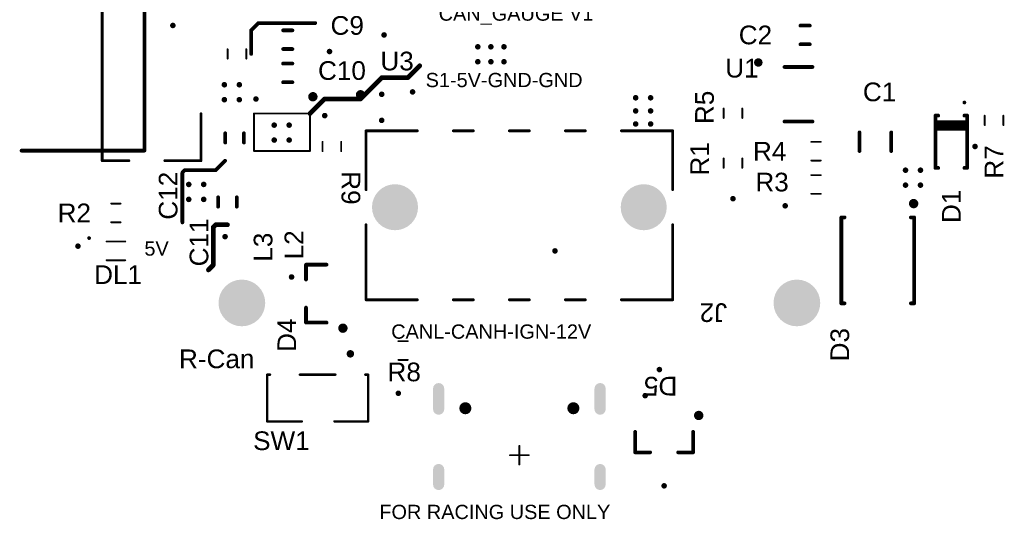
# Model space of a CAD drawing. Header units: inches. Extents: x -26.7 to 26.4, y -26.4 to 27.4.
# Tile 1 of 4: x -26.7 to 25.9, y -26.4 to 0.3. Entities that reach past the tile are written whole.
import ezdxf

# ---------------------------------------------------------------- set-up
doc = ezdxf.new("R2010")
doc.units = ezdxf.units.IN
for name, color, linetype in [('Mechanical 3', 76, 'Continuous'), ('Pad Holes', 156, 'Continuous'), ('Top Overlay', 2, 'Continuous'), ('Via Holes', 16, 'Continuous')]:
    doc.layers.add(name, color=color, linetype=linetype)
doc.styles.add('Arial', font='txt', dxfattribs={"height": 0.2})

# ---------------------------------------------------------------- blocks, each defined once
blk = doc.blocks.new('RESC1608X06M_2')
at = {"layer": 'Top Overlay'}
for points in [[(0.25, 0.5, 0.1, 0.1, 0), (-0.25, 0.5, 0.1, 0.1, 0)], [(0.25, -0.5, 0.1, 0.1, 0), (-0.25, -0.5, 0.1, 0.1, 0)]]:
    blk.add_lwpolyline(points, format="xyseb", dxfattribs=at)
for points in [[(-0.275, 0.5, 0.05, 0.05, 1), (-0.225, 0.5, 0.05, 0.05, 1)], [(0.225, 0.5, 0.05, 0.05, 1), (0.275, 0.5, 0.05, 0.05, 1)], [(-0.275, -0.5, 0.05, 0.05, 1), (-0.225, -0.5, 0.05, 0.05, 1)], [(0.225, -0.5, 0.05, 0.05, 1), (0.275, -0.5, 0.05, 0.05, 1)]]:
    blk.add_lwpolyline(points, format="xyseb", close=True, dxfattribs=at)
blk = doc.blocks.new('MOLEX_5051101892_4')
at = {"layer": 'Top Overlay'}
for points in [[(-4.318, 3.7084, 0.1524, 0.1524, 0), (-5.08, 4.7244, 0.1524, 0.1524, 0)], [(-3.683, 4.7244, 0.1524, 0.1524, 0), (-5.08, 4.7244, 0.1524, 0.1524, 0)], [(-4.318, 3.7084, 0.1524, 0.1524, 0), (-3.683, 4.7244, 0.1524, 0.1524, 0)], [(-4.7244, 2.6416, 0.1524, 0.1524, 0), (-7.239, 2.6416, 0.1524, 0.1524, 0)], [(-7.239, 0.7112, 0.1524, 0.1524, 0), (-7.239, 2.6416, 0.1524, 0.1524, 0)], [(7.239, 2.6416, 0.1524, 0.1524, 0), (4.7244, 2.6416, 0.1524, 0.1524, 0)], [(7.239, 0.7112, 0.1524, 0.1524, 0), (7.239, 2.6416, 0.1524, 0.1524, 0)], [(-7.239, -2.6416, 0.1524, 0.1524, 0), (-7.239, -1.2192, 0.1524, 0.1524, 0)], [(7.239, -2.6416, 0.1524, 0.1524, 0), (7.239, -1.2192, 0.1524, 0.1524, 0)], [(7.239, -2.6416, 0.1524, 0.1524, 0), (-7.239, -2.6416, 0.1524, 0.1524, 0)]]:
    blk.add_lwpolyline(points, format="xyseb", dxfattribs=at)
for points in [[(-5.1181, 4.7244, 0.0762, 0.0762, 1), (-5.0419, 4.7244, 0.0762, 0.0762, 1)], [(-5.1181, 4.7244, 0.0762, 0.0762, 1), (-5.0419, 4.7244, 0.0762, 0.0762, 1)], [(-3.7211, 4.7244, 0.0762, 0.0762, 1), (-3.6449, 4.7244, 0.0762, 0.0762, 1)], [(-3.7211, 4.7244, 0.0762, 0.0762, 1), (-3.6449, 4.7244, 0.0762, 0.0762, 1)], [(-4.3561, 3.7084, 0.0762, 0.0762, 1), (-4.2799, 3.7084, 0.0762, 0.0762, 1)], [(-4.3561, 3.7084, 0.0762, 0.0762, 1), (-4.2799, 3.7084, 0.0762, 0.0762, 1)], [(-7.2771, 2.6416, 0.0762, 0.0762, 1), (-7.2009, 2.6416, 0.0762, 0.0762, 1)], [(-7.2771, 2.6416, 0.0762, 0.0762, 1), (-7.2009, 2.6416, 0.0762, 0.0762, 1)], [(-4.7625, 2.6416, 0.0762, 0.0762, 1), (-4.6863, 2.6416, 0.0762, 0.0762, 1)], [(4.6863, 2.6416, 0.0762, 0.0762, 1), (4.7625, 2.6416, 0.0762, 0.0762, 1)], [(7.2009, 2.6416, 0.0762, 0.0762, 1), (7.2771, 2.6416, 0.0762, 0.0762, 1)], [(7.2009, 2.6416, 0.0762, 0.0762, 1), (7.2771, 2.6416, 0.0762, 0.0762, 1)], [(-7.2771, 0.7112, 0.0762, 0.0762, 1), (-7.2009, 0.7112, 0.0762, 0.0762, 1)], [(7.2009, 0.7112, 0.0762, 0.0762, 1), (7.2771, 0.7112, 0.0762, 0.0762, 1)], [(-7.2771, -1.2192, 0.0762, 0.0762, 1), (-7.2009, -1.2192, 0.0762, 0.0762, 1)], [(7.2009, -1.2192, 0.0762, 0.0762, 1), (7.2771, -1.2192, 0.0762, 0.0762, 1)], [(-7.2771, -2.6416, 0.0762, 0.0762, 1), (-7.2009, -2.6416, 0.0762, 0.0762, 1)], [(-7.2771, -2.6416, 0.0762, 0.0762, 1), (-7.2009, -2.6416, 0.0762, 0.0762, 1)], [(7.2009, -2.6416, 0.0762, 0.0762, 1), (7.2771, -2.6416, 0.0762, 0.0762, 1)], [(7.2009, -2.6416, 0.0762, 0.0762, 1), (7.2771, -2.6416, 0.0762, 0.0762, 1)]]:
    blk.add_lwpolyline(points, format="xyseb", close=True, dxfattribs=at)
blk = doc.blocks.new('MOLEX_430450817_5')
at = {"layer": 'Pad Holes'}
h = blk.add_hatch(color=7, dxfattribs=at)
edge = h.paths.add_edge_path()
edge.add_arc((-6.655, -0.432), 1.232, 0, 360)
h = blk.add_hatch(color=7, dxfattribs=at)
edge = h.paths.add_edge_path()
edge.add_arc((6.655, -0.432), 1.232, 0, 360)
at = {"layer": 'Top Overlay'}
for points in [[(-8.204, 4.521, 0.152, 0.152, 0), (-8.204, 0.508, 0.152, 0.152, 0)], [(-5.461, 4.521, 0.152, 0.152, 0), (-8.204, 4.521, 0.152, 0.152, 0)], [(-2.464, 4.521, 0.152, 0.152, 0), (-3.531, 4.521, 0.152, 0.152, 0)], [(0.533, 4.521, 0.152, 0.152, 0), (-0.533, 4.521, 0.152, 0.152, 0)], [(3.531, 4.521, 0.152, 0.152, 0), (2.464, 4.521, 0.152, 0.152, 0)], [(8.204, 4.521, 0.152, 0.152, 0), (5.461, 4.521, 0.152, 0.152, 0)], [(8.204, 4.521, 0.152, 0.152, 0), (8.204, 0.508, 0.152, 0.152, 0)], [(-8.204, -1.372, 0.152, 0.152, 0), (-8.204, -4.521, 0.152, 0.152, 0)], [(8.204, -1.372, 0.152, 0.152, 0), (8.204, -4.521, 0.152, 0.152, 0)], [(-5.461, -4.521, 0.152, 0.152, 0), (-8.204, -4.521, 0.152, 0.152, 0)], [(-2.464, -4.521, 0.152, 0.152, 0), (-3.531, -4.521, 0.152, 0.152, 0)], [(0.533, -4.521, 0.152, 0.152, 0), (-0.533, -4.521, 0.152, 0.152, 0)], [(3.531, -4.521, 0.152, 0.152, 0), (2.464, -4.521, 0.152, 0.152, 0)], [(8.204, -4.521, 0.152, 0.152, 0), (5.461, -4.521, 0.152, 0.152, 0)]]:
    blk.add_lwpolyline(points, format="xyseb", dxfattribs=at)
for points in [[(-8.242, 4.521, 0.0762, 0.0762, 1), (-8.166, 4.521, 0.0762, 0.0762, 1)], [(-8.242, 4.521, 0.0762, 0.0762, 1), (-8.166, 4.521, 0.0762, 0.0762, 1)], [(-5.499, 4.521, 0.0762, 0.0762, 1), (-5.423, 4.521, 0.0762, 0.0762, 1)], [(-3.569, 4.521, 0.0762, 0.0762, 1), (-3.493, 4.521, 0.0762, 0.0762, 1)], [(-2.502, 4.521, 0.0762, 0.0762, 1), (-2.426, 4.521, 0.0762, 0.0762, 1)], [(-0.571, 4.521, 0.0762, 0.0762, 1), (-0.495, 4.521, 0.0762, 0.0762, 1)], [(0.495, 4.521, 0.0762, 0.0762, 1), (0.571, 4.521, 0.0762, 0.0762, 1)], [(2.426, 4.521, 0.0762, 0.0762, 1), (2.502, 4.521, 0.0762, 0.0762, 1)], [(3.493, 4.521, 0.0762, 0.0762, 1), (3.569, 4.521, 0.0762, 0.0762, 1)], [(5.423, 4.521, 0.0762, 0.0762, 1), (5.499, 4.521, 0.0762, 0.0762, 1)], [(8.166, 4.521, 0.0762, 0.0762, 1), (8.242, 4.521, 0.0762, 0.0762, 1)], [(8.166, 4.521, 0.0762, 0.0762, 1), (8.242, 4.521, 0.0762, 0.0762, 1)], [(-8.242, 0.508, 0.0762, 0.0762, 1), (-8.166, 0.508, 0.0762, 0.0762, 1)], [(8.166, 0.508, 0.0762, 0.0762, 1), (8.242, 0.508, 0.0762, 0.0762, 1)], [(-8.242, -1.372, 0.0762, 0.0762, 1), (-8.166, -1.372, 0.0762, 0.0762, 1)], [(8.166, -1.372, 0.0762, 0.0762, 1), (8.242, -1.372, 0.0762, 0.0762, 1)], [(-8.242, -4.521, 0.0762, 0.0762, 1), (-8.166, -4.521, 0.0762, 0.0762, 1)], [(-8.242, -4.521, 0.0762, 0.0762, 1), (-8.166, -4.521, 0.0762, 0.0762, 1)], [(-5.499, -4.521, 0.0762, 0.0762, 1), (-5.423, -4.521, 0.0762, 0.0762, 1)], [(-3.569, -4.521, 0.0762, 0.0762, 1), (-3.493, -4.521, 0.0762, 0.0762, 1)], [(-2.502, -4.521, 0.0762, 0.0762, 1), (-2.426, -4.521, 0.0762, 0.0762, 1)], [(-0.571, -4.521, 0.0762, 0.0762, 1), (-0.495, -4.521, 0.0762, 0.0762, 1)], [(0.495, -4.521, 0.0762, 0.0762, 1), (0.571, -4.521, 0.0762, 0.0762, 1)], [(2.426, -4.521, 0.0762, 0.0762, 1), (2.502, -4.521, 0.0762, 0.0762, 1)], [(3.493, -4.521, 0.0762, 0.0762, 1), (3.569, -4.521, 0.0762, 0.0762, 1)], [(5.423, -4.521, 0.0762, 0.0762, 1), (5.499, -4.521, 0.0762, 0.0762, 1)], [(8.166, -4.521, 0.0762, 0.0762, 1), (8.242, -4.521, 0.0762, 0.0762, 1)], [(8.166, -4.521, 0.0762, 0.0762, 1), (8.242, -4.521, 0.0762, 0.0762, 1)], [(8.625, -6.45, 0.25, 0.25, 1), (8.375, -6.45, 0.25, 0.25, 1)], [(8.313, -6.45, 0.125, 0.125, 1), (8.437, -6.45, 0.125, 0.125, 1)], [(8.563, -6.45, 0.125, 0.125, 1), (8.688, -6.45, 0.125, 0.125, 1)]]:
    blk.add_lwpolyline(points, format="xyseb", close=True, dxfattribs=at)
blk = doc.blocks.new('SON65P300X300X100_9N_D_8')
at = {"layer": 'Top Overlay'}
for points in [[(-1.775, 1.65, 0.25, 0.25, 1), (-2.025, 1.65, 0.25, 0.25, 1)], [(-2.087, 1.65, 0.125, 0.125, 1), (-1.963, 1.65, 0.125, 0.125, 1)], [(-1.837, 1.65, 0.125, 0.125, 1), (-1.712, 1.65, 0.125, 0.125, 1)], [(-1.025, 1.5, 0.05, 0.05, 1), (-0.975, 1.5, 0.05, 0.05, 1)], [(-1.025, 1.5, 0.05, 0.05, 1), (-0.975, 1.5, 0.05, 0.05, 1)], [(0.975, 1.5, 0.05, 0.05, 1), (1.025, 1.5, 0.05, 0.05, 1)], [(0.975, 1.5, 0.05, 0.05, 1), (1.025, 1.5, 0.05, 0.05, 1)], [(-1.025, -1.5, 0.05, 0.05, 1), (-0.975, -1.5, 0.05, 0.05, 1)], [(-1.025, -1.5, 0.05, 0.05, 1), (-0.975, -1.5, 0.05, 0.05, 1)], [(0.975, -1.5, 0.05, 0.05, 1), (1.025, -1.5, 0.05, 0.05, 1)], [(0.975, -1.5, 0.05, 0.05, 1), (1.025, -1.5, 0.05, 0.05, 1)]]:
    blk.add_lwpolyline(points, format="xyseb", close=True, dxfattribs=at)
for points in [[(-1, -1.5, 0.1, 0.1, 0), (-1, 1.5, 0.1, 0.1, 0)], [(1, 1.5, 0.1, 0.1, 0), (-1, 1.5, 0.1, 0.1, 0)], [(1, -1.5, 0.1, 0.1, 0), (1, 1.5, 0.1, 0.1, 0)], [(1, -1.5, 0.1, 0.1, 0), (-1, -1.5, 0.1, 0.1, 0)]]:
    blk.add_lwpolyline(points, format="xyseb", dxfattribs=at)
blk = doc.blocks.new('SOT95P280X145_6N_10')
at = {"layer": 'Top Overlay'}
for points in [[(-2.1, 1.7, 0.254, 0.254, 1), (-2.3, 1.7, 0.254, 0.254, 1)], [(-2.364, 1.7, 0.127, 0.127, 1), (-2.237, 1.7, 0.127, 0.127, 1)], [(-2.164, 1.7, 0.127, 0.127, 1), (-2.037, 1.7, 0.127, 0.127, 1)], [(-0.85, 1.46, 0.1, 0.1, 1), (-0.75, 1.46, 0.1, 0.1, 1)], [(0.65, 1.46, 0.1, 0.1, 1), (0.75, 1.46, 0.1, 0.1, 1)], [(-0.85, -1.46, 0.1, 0.1, 1), (-0.75, -1.46, 0.1, 0.1, 1)], [(0.65, -1.46, 0.1, 0.1, 1), (0.75, -1.46, 0.1, 0.1, 1)]]:
    blk.add_lwpolyline(points, format="xyseb", close=True, dxfattribs=at)
for points in [[(-0.8, 1.46, 0.2, 0.2, 0), (0.7, 1.46, 0.2, 0.2, 0)], [(-0.8, -1.46, 0.2, 0.2, 0), (0.7, -1.46, 0.2, 0.2, 0)]]:
    blk.add_lwpolyline(points, format="xyseb", dxfattribs=at)
blk = doc.blocks.new('SW_CJS_1200TA_16')
at = {"layer": 'Top Overlay'}
for points in [[(-0.9, 1.25, 0.127, 0.127, 0), (-2.7, 1.25, 0.127, 0.127, 0)], [(-2.7, 1.25, 0.127, 0.127, 0), (-2.7, -1.25, 0.127, 0.127, 0)], [(2.7, 1.25, 0.127, 0.127, 0), (0.85, 1.25, 0.127, 0.127, 0)], [(2.7, 1.25, 0.127, 0.127, 0), (2.7, -1.25, 0.127, 0.127, 0)], [(-2.55, -1.25, 0.127, 0.127, 0), (-2.7, -1.25, 0.127, 0.127, 0)], [(0.95, -1.25, 0.127, 0.127, 0), (-0.95, -1.25, 0.127, 0.127, 0)], [(2.7, -1.25, 0.127, 0.127, 0), (2.55, -1.25, 0.127, 0.127, 0)]]:
    blk.add_lwpolyline(points, format="xyseb", dxfattribs=at)
for points in [[(-2.732, 1.25, 0.0635, 0.0635, 1), (-2.668, 1.25, 0.0635, 0.0635, 1)], [(-2.732, 1.25, 0.0635, 0.0635, 1), (-2.668, 1.25, 0.0635, 0.0635, 1)], [(-0.932, 1.25, 0.0635, 0.0635, 1), (-0.868, 1.25, 0.0635, 0.0635, 1)], [(0.818, 1.25, 0.0635, 0.0635, 1), (0.882, 1.25, 0.0635, 0.0635, 1)], [(2.668, 1.25, 0.0635, 0.0635, 1), (2.732, 1.25, 0.0635, 0.0635, 1)], [(2.668, 1.25, 0.0635, 0.0635, 1), (2.732, 1.25, 0.0635, 0.0635, 1)], [(-2.732, -1.25, 0.0635, 0.0635, 1), (-2.668, -1.25, 0.0635, 0.0635, 1)], [(-2.732, -1.25, 0.0635, 0.0635, 1), (-2.668, -1.25, 0.0635, 0.0635, 1)], [(-2.582, -1.25, 0.0635, 0.0635, 1), (-2.518, -1.25, 0.0635, 0.0635, 1)], [(-0.982, -1.25, 0.0635, 0.0635, 1), (-0.918, -1.25, 0.0635, 0.0635, 1)], [(0.918, -1.25, 0.0635, 0.0635, 1), (0.982, -1.25, 0.0635, 0.0635, 1)], [(2.518, -1.25, 0.0635, 0.0635, 1), (2.582, -1.25, 0.0635, 0.0635, 1)], [(2.668, -1.25, 0.0635, 0.0635, 1), (2.732, -1.25, 0.0635, 0.0635, 1)], [(2.668, -1.25, 0.0635, 0.0635, 1), (2.732, -1.25, 0.0635, 0.0635, 1)], [(-1.65, -2.365, 0.2, 0.2, 1), (-1.85, -2.365, 0.2, 0.2, 1)], [(-1.9, -2.365, 0.1, 0.1, 1), (-1.8, -2.365, 0.1, 0.1, 1)], [(-1.7, -2.365, 0.1, 0.1, 1), (-1.6, -2.365, 0.1, 0.1, 1)]]:
    blk.add_lwpolyline(points, format="xyseb", close=True, dxfattribs=at)
blk = doc.blocks.new('RESC1608X06M_28')
at = {"layer": 'Top Overlay'}
for points in [[(0.25, 0.5, 0.1, 0.1, 0), (-0.25, 0.5, 0.1, 0.1, 0)], [(0.25, -0.5, 0.1, 0.1, 0), (-0.25, -0.5, 0.1, 0.1, 0)]]:
    blk.add_lwpolyline(points, format="xyseb", dxfattribs=at)
for points in [[(-0.275, 0.5, 0.05, 0.05, 1), (-0.225, 0.5, 0.05, 0.05, 1)], [(0.225, 0.5, 0.05, 0.05, 1), (0.275, 0.5, 0.05, 0.05, 1)], [(-0.275, -0.5, 0.05, 0.05, 1), (-0.225, -0.5, 0.05, 0.05, 1)], [(0.225, -0.5, 0.05, 0.05, 1), (0.275, -0.5, 0.05, 0.05, 1)]]:
    blk.add_lwpolyline(points, format="xyseb", close=True, dxfattribs=at)
blk = doc.blocks.new('RESC1608X06M_29')
at = {"layer": 'Top Overlay'}
for points in [[(0.25, 0.5, 0.1, 0.1, 0), (-0.25, 0.5, 0.1, 0.1, 0)], [(0.25, -0.5, 0.1, 0.1, 0), (-0.25, -0.5, 0.1, 0.1, 0)]]:
    blk.add_lwpolyline(points, format="xyseb", dxfattribs=at)
for points in [[(-0.275, 0.5, 0.05, 0.05, 1), (-0.225, 0.5, 0.05, 0.05, 1)], [(0.225, 0.5, 0.05, 0.05, 1), (0.275, 0.5, 0.05, 0.05, 1)], [(-0.275, -0.5, 0.05, 0.05, 1), (-0.225, -0.5, 0.05, 0.05, 1)], [(0.225, -0.5, 0.05, 0.05, 1), (0.275, -0.5, 0.05, 0.05, 1)]]:
    blk.add_lwpolyline(points, format="xyseb", close=True, dxfattribs=at)
blk = doc.blocks.new('RESC1608X06M_30')
at = {"layer": 'Top Overlay'}
for points in [[(0.25, 0.5, 0.1, 0.1, 0), (-0.25, 0.5, 0.1, 0.1, 0)], [(0.25, -0.5, 0.1, 0.1, 0), (-0.25, -0.5, 0.1, 0.1, 0)]]:
    blk.add_lwpolyline(points, format="xyseb", dxfattribs=at)
for points in [[(-0.275, 0.5, 0.05, 0.05, 1), (-0.225, 0.5, 0.05, 0.05, 1)], [(0.225, 0.5, 0.05, 0.05, 1), (0.275, 0.5, 0.05, 0.05, 1)], [(-0.275, -0.5, 0.05, 0.05, 1), (-0.225, -0.5, 0.05, 0.05, 1)], [(0.225, -0.5, 0.05, 0.05, 1), (0.275, -0.5, 0.05, 0.05, 1)]]:
    blk.add_lwpolyline(points, format="xyseb", close=True, dxfattribs=at)
blk = doc.blocks.new('RESC1608X06M_32')
at = {"layer": 'Top Overlay'}
for points in [[(0.25, 0.5, 0.1, 0.1, 0), (-0.25, 0.5, 0.1, 0.1, 0)], [(0.25, -0.5, 0.1, 0.1, 0), (-0.25, -0.5, 0.1, 0.1, 0)]]:
    blk.add_lwpolyline(points, format="xyseb", dxfattribs=at)
for points in [[(-0.275, 0.5, 0.05, 0.05, 1), (-0.225, 0.5, 0.05, 0.05, 1)], [(0.225, 0.5, 0.05, 0.05, 1), (0.275, 0.5, 0.05, 0.05, 1)], [(-0.275, -0.5, 0.05, 0.05, 1), (-0.225, -0.5, 0.05, 0.05, 1)], [(0.225, -0.5, 0.05, 0.05, 1), (0.275, -0.5, 0.05, 0.05, 1)]]:
    blk.add_lwpolyline(points, format="xyseb", close=True, dxfattribs=at)
blk = doc.blocks.new('RESC1608X06M_33')
at = {"layer": 'Top Overlay'}
for points in [[(-0.25, 0.5, 0.1, 0.1, 0), (0.25, 0.5, 0.1, 0.1, 0)], [(-0.25, -0.5, 0.1, 0.1, 0), (0.25, -0.5, 0.1, 0.1, 0)]]:
    blk.add_lwpolyline(points, format="xyseb", dxfattribs=at)
for points in [[(-0.275, 0.5, 0.05, 0.05, 1), (-0.225, 0.5, 0.05, 0.05, 1)], [(0.225, 0.5, 0.05, 0.05, 1), (0.275, 0.5, 0.05, 0.05, 1)], [(-0.275, -0.5, 0.05, 0.05, 1), (-0.225, -0.5, 0.05, 0.05, 1)], [(0.225, -0.5, 0.05, 0.05, 1), (0.275, -0.5, 0.05, 0.05, 1)]]:
    blk.add_lwpolyline(points, format="xyseb", close=True, dxfattribs=at)
blk = doc.blocks.new('RESC1608X06M_34')
at = {"layer": 'Top Overlay'}
for points in [[(-0.25, 0.5, 0.1, 0.1, 0), (0.25, 0.5, 0.1, 0.1, 0)], [(-0.25, -0.5, 0.1, 0.1, 0), (0.25, -0.5, 0.1, 0.1, 0)]]:
    blk.add_lwpolyline(points, format="xyseb", dxfattribs=at)
for points in [[(-0.275, 0.5, 0.05, 0.05, 1), (-0.225, 0.5, 0.05, 0.05, 1)], [(0.225, 0.5, 0.05, 0.05, 1), (0.275, 0.5, 0.05, 0.05, 1)], [(-0.275, -0.5, 0.05, 0.05, 1), (-0.225, -0.5, 0.05, 0.05, 1)], [(0.225, -0.5, 0.05, 0.05, 1), (0.275, -0.5, 0.05, 0.05, 1)]]:
    blk.add_lwpolyline(points, format="xyseb", close=True, dxfattribs=at)
blk = doc.blocks.new('RESC1608X06M_35')
at = {"layer": 'Top Overlay'}
for points in [[(0.25, 0.5, 0.1, 0.1, 0), (-0.25, 0.5, 0.1, 0.1, 0)], [(0.25, -0.5, 0.1, 0.1, 0), (-0.25, -0.5, 0.1, 0.1, 0)]]:
    blk.add_lwpolyline(points, format="xyseb", dxfattribs=at)
for points in [[(-0.275, 0.5, 0.05, 0.05, 1), (-0.225, 0.5, 0.05, 0.05, 1)], [(0.225, 0.5, 0.05, 0.05, 1), (0.275, 0.5, 0.05, 0.05, 1)], [(-0.275, -0.5, 0.05, 0.05, 1), (-0.225, -0.5, 0.05, 0.05, 1)], [(0.225, -0.5, 0.05, 0.05, 1), (0.275, -0.5, 0.05, 0.05, 1)]]:
    blk.add_lwpolyline(points, format="xyseb", close=True, dxfattribs=at)
blk = doc.blocks.new('RESC1608X06M_36')
at = {"layer": 'Top Overlay'}
for points in [[(0.25, 0.5, 0.1, 0.1, 0), (-0.25, 0.5, 0.1, 0.1, 0)], [(0.25, -0.5, 0.1, 0.1, 0), (-0.25, -0.5, 0.1, 0.1, 0)]]:
    blk.add_lwpolyline(points, format="xyseb", dxfattribs=at)
for points in [[(-0.275, 0.5, 0.05, 0.05, 1), (-0.225, 0.5, 0.05, 0.05, 1)], [(0.225, 0.5, 0.05, 0.05, 1), (0.275, 0.5, 0.05, 0.05, 1)], [(-0.275, -0.5, 0.05, 0.05, 1), (-0.225, -0.5, 0.05, 0.05, 1)], [(0.225, -0.5, 0.05, 0.05, 1), (0.275, -0.5, 0.05, 0.05, 1)]]:
    blk.add_lwpolyline(points, format="xyseb", close=True, dxfattribs=at)
blk = doc.blocks.new('GCT_USB4105_GF_A_B_42')
at = {"layer": 'Pad Holes'}
h = blk.add_hatch(color=7, dxfattribs=at)
edge = h.paths.add_edge_path()
edge.add_arc((-4.32, 0.765), 0.3, 180, 360)
edge.add_line((-4.02, 0.765), (-4.02, 1.565))
edge.add_arc((-4.32, 1.565), 0.3, 0, 180)
edge.add_line((-4.62, 1.565), (-4.62, 0.765))
h = blk.add_hatch(color=7, dxfattribs=at)
edge = h.paths.add_edge_path()
edge.add_arc((4.32, 0.765), 0.3, 180, 360)
edge.add_line((4.62, 0.765), (4.62, 1.565))
edge.add_arc((4.32, 1.565), 0.3, 0, 180)
edge.add_line((4.02, 1.565), (4.02, 0.765))
h = blk.add_hatch(color=7, dxfattribs=at)
edge = h.paths.add_edge_path()
edge.add_arc((-4.32, -3.565), 0.3, 180, 360)
edge.add_line((-4.02, -3.565), (-4.02, -2.465))
edge.add_arc((-4.32, -2.465), 0.3, 0, 180)
edge.add_line((-4.62, -2.465), (-4.62, -3.565))
h = blk.add_hatch(color=7, dxfattribs=at)
edge = h.paths.add_edge_path()
edge.add_arc((-2.89, -2.515), 0.325, 0, 360)
h = blk.add_hatch(color=7, dxfattribs=at)
edge = h.paths.add_edge_path()
edge.add_arc((2.89, -2.515), 0.325, 0, 360)
h = blk.add_hatch(color=7, dxfattribs=at)
edge = h.paths.add_edge_path()
edge.add_arc((4.32, -3.565), 0.3, 180, 360)
edge.add_line((4.62, -3.565), (4.62, -2.465))
edge.add_arc((4.32, -2.465), 0.3, 0, 180)
edge.add_line((4.02, -2.465), (4.02, -3.565))
at = {"layer": 'Mechanical 3'}
for points in [[(0, 0.5, 0.1, 0.1, 0), (0, -0.5, 0.1, 0.1, 0)], [(0.5, 0, 0.1, 0.1, 0), (-0.5, 0, 0.1, 0.1, 0)]]:
    blk.add_lwpolyline(points, format="xyseb", dxfattribs=at)
for points in [[(-0.025, 0.5, 0.05, 0.05, 1), (0.025, 0.5, 0.05, 0.05, 1)], [(-0.525, 0, 0.05, 0.05, 1), (-0.475, 0, 0.05, 0.05, 1)], [(0.475, 0, 0.05, 0.05, 1), (0.525, 0, 0.05, 0.05, 1)], [(-0.025, -0.5, 0.05, 0.05, 1), (0.025, -0.5, 0.05, 0.05, 1)]]:
    blk.add_lwpolyline(points, format="xyseb", close=True, dxfattribs=at)
blk = doc.blocks.new('LED0603_45')
at = {"layer": 'Top Overlay'}
for points in [[(-1.387, 0.687, 0.1, 0.1, 1), (-1.487, 0.687, 0.1, 0.1, 1)], [(-1.512, 0.687, 0.05, 0.05, 1), (-1.462, 0.687, 0.05, 0.05, 1)], [(-1.412, 0.687, 0.05, 0.05, 1), (-1.362, 0.687, 0.05, 0.05, 1)], [(-0.525, 0.5, 0.05, 0.05, 1), (-0.475, 0.5, 0.05, 0.05, 1)], [(0.475, 0.5, 0.05, 0.05, 1), (0.525, 0.5, 0.05, 0.05, 1)], [(-0.525, -0.5, 0.05, 0.05, 1), (-0.475, -0.5, 0.05, 0.05, 1)], [(0.475, -0.5, 0.05, 0.05, 1), (0.525, -0.5, 0.05, 0.05, 1)]]:
    blk.add_lwpolyline(points, format="xyseb", close=True, dxfattribs=at)
for points in [[(-0.5, 0.5, 0.1, 0.1, 0), (0.5, 0.5, 0.1, 0.1, 0)], [(-0.5, -0.5, 0.1, 0.1, 0), (0.5, -0.5, 0.1, 0.1, 0)]]:
    blk.add_lwpolyline(points, format="xyseb", dxfattribs=at)
blk = doc.blocks.new('SOT95P240X120_3N_47')
at = {"layer": 'Top Overlay'}
for points in [[(-1.1, 1.85, 0.25, 0.25, 1), (-1.35, 1.85, 0.25, 0.25, 1)], [(-1.412, 1.85, 0.125, 0.125, 1), (-1.288, 1.85, 0.125, 0.125, 1)], [(-1.162, 1.85, 0.125, 0.125, 1), (-1.037, 1.85, 0.125, 0.125, 1)], [(-0.4, 1.55, 0.1, 0.1, 1), (-0.3, 1.55, 0.1, 0.1, 1)], [(0.7, 1.55, 0.1, 0.1, 1), (0.8, 1.55, 0.1, 0.1, 1)], [(0.7, 1.55, 0.1, 0.1, 1), (0.8, 1.55, 0.1, 0.1, 1)], [(0.7, 0.75, 0.1, 0.1, 1), (0.8, 0.75, 0.1, 0.1, 1)], [(0.7, -0.75, 0.1, 0.1, 1), (0.8, -0.75, 0.1, 0.1, 1)], [(-0.4, -1.55, 0.1, 0.1, 1), (-0.3, -1.55, 0.1, 0.1, 1)], [(0.7, -1.55, 0.1, 0.1, 1), (0.8, -1.55, 0.1, 0.1, 1)], [(0.7, -1.55, 0.1, 0.1, 1), (0.8, -1.55, 0.1, 0.1, 1)]]:
    blk.add_lwpolyline(points, format="xyseb", close=True, dxfattribs=at)
for points in [[(0.75, 1.55, 0.2, 0.2, 0), (-0.35, 1.55, 0.2, 0.2, 0)], [(0.75, 0.75, 0.2, 0.2, 0), (0.75, 1.55, 0.2, 0.2, 0)], [(0.75, -1.55, 0.2, 0.2, 0), (0.75, -0.75, 0.2, 0.2, 0)], [(0.75, -1.55, 0.2, 0.2, 0), (-0.35, -1.55, 0.2, 0.2, 0)]]:
    blk.add_lwpolyline(points, format="xyseb", dxfattribs=at)
blk = doc.blocks.new('SOT95P240X120_3N_48')
at = {"layer": 'Top Overlay'}
for points in [[(-1.1, 1.85, 0.25, 0.25, 1), (-1.35, 1.85, 0.25, 0.25, 1)], [(-1.412, 1.85, 0.125, 0.125, 1), (-1.288, 1.85, 0.125, 0.125, 1)], [(-1.162, 1.85, 0.125, 0.125, 1), (-1.037, 1.85, 0.125, 0.125, 1)], [(-0.4, 1.55, 0.1, 0.1, 1), (-0.3, 1.55, 0.1, 0.1, 1)], [(0.7, 1.55, 0.1, 0.1, 1), (0.8, 1.55, 0.1, 0.1, 1)], [(0.7, 1.55, 0.1, 0.1, 1), (0.8, 1.55, 0.1, 0.1, 1)], [(0.7, 0.75, 0.1, 0.1, 1), (0.8, 0.75, 0.1, 0.1, 1)], [(0.7, -0.75, 0.1, 0.1, 1), (0.8, -0.75, 0.1, 0.1, 1)], [(-0.4, -1.55, 0.1, 0.1, 1), (-0.3, -1.55, 0.1, 0.1, 1)], [(0.7, -1.55, 0.1, 0.1, 1), (0.8, -1.55, 0.1, 0.1, 1)], [(0.7, -1.55, 0.1, 0.1, 1), (0.8, -1.55, 0.1, 0.1, 1)]]:
    blk.add_lwpolyline(points, format="xyseb", close=True, dxfattribs=at)
for points in [[(0.75, 1.55, 0.2, 0.2, 0), (-0.35, 1.55, 0.2, 0.2, 0)], [(0.75, 1.55, 0.2, 0.2, 0), (0.75, 0.75, 0.2, 0.2, 0)], [(0.75, -0.75, 0.2, 0.2, 0), (0.75, -1.55, 0.2, 0.2, 0)], [(0.75, -1.55, 0.2, 0.2, 0), (-0.35, -1.55, 0.2, 0.2, 0)]]:
    blk.add_lwpolyline(points, format="xyseb", dxfattribs=at)
blk = doc.blocks.new('ONSC_SMB_2_49')
at = {"layer": 'Top Overlay'}
for points in [[(-2.915, 1.921, 0.25, 0.25, 1), (-3.165, 1.921, 0.25, 0.25, 1)], [(-3.227, 1.921, 0.125, 0.125, 1), (-3.102, 1.921, 0.125, 0.125, 1)], [(-2.977, 1.921, 0.125, 0.125, 1), (-2.852, 1.921, 0.125, 0.125, 1)], [(-2.35, 1.95, 0.1, 0.1, 1), (-2.25, 1.95, 0.1, 0.1, 1)], [(-2.35, 1.95, 0.1, 0.1, 1), (-2.25, 1.95, 0.1, 0.1, 1)], [(-2.35, 1.772, 0.1, 0.1, 1), (-2.25, 1.772, 0.1, 0.1, 1)], [(2.25, 1.95, 0.1, 0.1, 1), (2.35, 1.95, 0.1, 0.1, 1)], [(2.25, 1.95, 0.1, 0.1, 1), (2.35, 1.95, 0.1, 0.1, 1)], [(2.25, 1.772, 0.1, 0.1, 1), (2.35, 1.772, 0.1, 0.1, 1)], [(-2.35, -1.772, 0.1, 0.1, 1), (-2.25, -1.772, 0.1, 0.1, 1)], [(-2.35, -1.95, 0.1, 0.1, 1), (-2.25, -1.95, 0.1, 0.1, 1)], [(-2.35, -1.95, 0.1, 0.1, 1), (-2.25, -1.95, 0.1, 0.1, 1)], [(2.25, -1.772, 0.1, 0.1, 1), (2.35, -1.772, 0.1, 0.1, 1)], [(2.25, -1.95, 0.1, 0.1, 1), (2.35, -1.95, 0.1, 0.1, 1)], [(2.25, -1.95, 0.1, 0.1, 1), (2.35, -1.95, 0.1, 0.1, 1)]]:
    blk.add_lwpolyline(points, format="xyseb", close=True, dxfattribs=at)
for points in [[(-2.3, 1.772, 0.2, 0.2, 0), (-2.3, 1.95, 0.2, 0.2, 0)], [(2.3, 1.95, 0.2, 0.2, 0), (-2.3, 1.95, 0.2, 0.2, 0)], [(2.3, 1.772, 0.2, 0.2, 0), (2.3, 1.95, 0.2, 0.2, 0)], [(-2.3, -1.95, 0.2, 0.2, 0), (-2.3, -1.772, 0.2, 0.2, 0)], [(2.3, -1.95, 0.2, 0.2, 0), (-2.3, -1.95, 0.2, 0.2, 0)], [(2.3, -1.95, 0.2, 0.2, 0), (2.3, -1.772, 0.2, 0.2, 0)]]:
    blk.add_lwpolyline(points, format="xyseb", dxfattribs=at)
blk = doc.blocks.new('SODFL360X130_2M__AC_51')
at = {"layer": 'Top Overlay'}
for points in [[(-2.05, 0.7, 0.1, 0.1, 1), (-2.15, 0.7, 0.1, 0.1, 1)], [(-2.175, 0.7, 0.05, 0.05, 1), (-2.125, 0.7, 0.05, 0.05, 1)], [(-2.075, 0.7, 0.05, 0.05, 1), (-2.025, 0.7, 0.05, 0.05, 1)], [(-1.45, 0.85, 0.1, 0.1, 1), (-1.35, 0.85, 0.1, 0.1, 1)], [(-1.45, 0.85, 0.1, 0.1, 1), (-1.35, 0.85, 0.1, 0.1, 1)], [(-1.45, 0.7, 0.1, 0.1, 1), (-1.35, 0.7, 0.1, 0.1, 1)], [(-1.075, 0.75, 0.15, 0.15, 1), (-0.925, 0.75, 0.15, 0.15, 1)], [(-0.825, 0.75, 0.15, 0.15, 1), (-0.675, 0.75, 0.15, 0.15, 1)], [(1.35, 0.85, 0.1, 0.1, 1), (1.45, 0.85, 0.1, 0.1, 1)], [(1.35, 0.85, 0.1, 0.1, 1), (1.45, 0.85, 0.1, 0.1, 1)], [(1.35, 0.7, 0.1, 0.1, 1), (1.45, 0.7, 0.1, 0.1, 1)], [(-1.45, -0.7, 0.1, 0.1, 1), (-1.35, -0.7, 0.1, 0.1, 1)], [(-1.45, -0.85, 0.1, 0.1, 1), (-1.35, -0.85, 0.1, 0.1, 1)], [(-1.45, -0.85, 0.1, 0.1, 1), (-1.35, -0.85, 0.1, 0.1, 1)], [(-1.075, -0.75, 0.15, 0.15, 1), (-0.925, -0.75, 0.15, 0.15, 1)], [(-0.825, -0.75, 0.15, 0.15, 1), (-0.675, -0.75, 0.15, 0.15, 1)], [(1.35, -0.7, 0.1, 0.1, 1), (1.45, -0.7, 0.1, 0.1, 1)], [(1.35, -0.85, 0.1, 0.1, 1), (1.45, -0.85, 0.1, 0.1, 1)], [(1.35, -0.85, 0.1, 0.1, 1), (1.45, -0.85, 0.1, 0.1, 1)]]:
    blk.add_lwpolyline(points, format="xyseb", close=True, dxfattribs=at)
for points in [[(-1.4, 0.7, 0.2, 0.2, 0), (-1.4, 0.85, 0.2, 0.2, 0)], [(1.4, 0.85, 0.2, 0.2, 0), (-1.4, 0.85, 0.2, 0.2, 0)], [(-1, -0.75, 0.3, 0.3, 0), (-1, 0.75, 0.3, 0.3, 0)], [(-0.75, -0.75, 0.3, 0.3, 0), (-0.75, 0.75, 0.3, 0.3, 0)], [(1.4, 0.7, 0.2, 0.2, 0), (1.4, 0.85, 0.2, 0.2, 0)], [(-1.4, -0.85, 0.2, 0.2, 0), (-1.4, -0.7, 0.2, 0.2, 0)], [(1.4, -0.85, 0.2, 0.2, 0), (-1.4, -0.85, 0.2, 0.2, 0)], [(1.4, -0.85, 0.2, 0.2, 0), (1.4, -0.7, 0.2, 0.2, 0)]]:
    blk.add_lwpolyline(points, format="xyseb", dxfattribs=at)
blk = doc.blocks.new('CAPC1608X09M_58')
at = {"layer": 'Top Overlay'}
for points in [[(0.3, 0.5, 0.2, 0.2, 0), (-0.2, 0.5, 0.2, 0.2, 0)], [(0.3, -0.5, 0.2, 0.2, 0), (-0.2, -0.5, 0.2, 0.2, 0)]]:
    blk.add_lwpolyline(points, format="xyseb", dxfattribs=at)
for points in [[(-0.25, 0.5, 0.1, 0.1, 1), (-0.15, 0.5, 0.1, 0.1, 1)], [(0.25, 0.5, 0.1, 0.1, 1), (0.35, 0.5, 0.1, 0.1, 1)], [(-0.25, -0.5, 0.1, 0.1, 1), (-0.15, -0.5, 0.1, 0.1, 1)], [(0.25, -0.5, 0.1, 0.1, 1), (0.35, -0.5, 0.1, 0.1, 1)]]:
    blk.add_lwpolyline(points, format="xyseb", close=True, dxfattribs=at)
blk = doc.blocks.new('CAPC1608X09M_59')
at = {"layer": 'Top Overlay'}
for points in [[(0.3, 0.5, 0.2, 0.2, 0), (-0.2, 0.5, 0.2, 0.2, 0)], [(0.3, -0.5, 0.2, 0.2, 0), (-0.2, -0.5, 0.2, 0.2, 0)]]:
    blk.add_lwpolyline(points, format="xyseb", dxfattribs=at)
for points in [[(-0.25, 0.5, 0.1, 0.1, 1), (-0.15, 0.5, 0.1, 0.1, 1)], [(0.25, 0.5, 0.1, 0.1, 1), (0.35, 0.5, 0.1, 0.1, 1)], [(-0.25, -0.5, 0.1, 0.1, 1), (-0.15, -0.5, 0.1, 0.1, 1)], [(0.25, -0.5, 0.1, 0.1, 1), (0.35, -0.5, 0.1, 0.1, 1)]]:
    blk.add_lwpolyline(points, format="xyseb", close=True, dxfattribs=at)
blk = doc.blocks.new('CAPC1608X09M_60')
at = {"layer": 'Top Overlay'}
for points in [[(-0.2, 0.5, 0.2, 0.2, 0), (0.3, 0.5, 0.2, 0.2, 0)], [(-0.2, -0.5, 0.2, 0.2, 0), (0.3, -0.5, 0.2, 0.2, 0)]]:
    blk.add_lwpolyline(points, format="xyseb", dxfattribs=at)
for points in [[(-0.25, 0.5, 0.1, 0.1, 1), (-0.15, 0.5, 0.1, 0.1, 1)], [(0.25, 0.5, 0.1, 0.1, 1), (0.35, 0.5, 0.1, 0.1, 1)], [(-0.25, -0.5, 0.1, 0.1, 1), (-0.15, -0.5, 0.1, 0.1, 1)], [(0.25, -0.5, 0.1, 0.1, 1), (0.35, -0.5, 0.1, 0.1, 1)]]:
    blk.add_lwpolyline(points, format="xyseb", close=True, dxfattribs=at)
blk = doc.blocks.new('CAPC1608X09M_61')
at = {"layer": 'Top Overlay'}
for points in [[(-0.2, 0.5, 0.2, 0.2, 0), (0.3, 0.5, 0.2, 0.2, 0)], [(-0.2, -0.5, 0.2, 0.2, 0), (0.3, -0.5, 0.2, 0.2, 0)]]:
    blk.add_lwpolyline(points, format="xyseb", dxfattribs=at)
for points in [[(-0.25, 0.5, 0.1, 0.1, 1), (-0.15, 0.5, 0.1, 0.1, 1)], [(0.25, 0.5, 0.1, 0.1, 1), (0.35, 0.5, 0.1, 0.1, 1)], [(-0.25, -0.5, 0.1, 0.1, 1), (-0.15, -0.5, 0.1, 0.1, 1)], [(0.25, -0.5, 0.1, 0.1, 1), (0.35, -0.5, 0.1, 0.1, 1)]]:
    blk.add_lwpolyline(points, format="xyseb", close=True, dxfattribs=at)
blk = doc.blocks.new('CAPC1608X09M_68')
at = {"layer": 'Top Overlay'}
for points in [[(-0.2, 0.5, 0.2, 0.2, 0), (0.3, 0.5, 0.2, 0.2, 0)], [(-0.2, -0.5, 0.2, 0.2, 0), (0.3, -0.5, 0.2, 0.2, 0)]]:
    blk.add_lwpolyline(points, format="xyseb", dxfattribs=at)
for points in [[(-0.25, 0.5, 0.1, 0.1, 1), (-0.15, 0.5, 0.1, 0.1, 1)], [(0.25, 0.5, 0.1, 0.1, 1), (0.35, 0.5, 0.1, 0.1, 1)], [(-0.25, -0.5, 0.1, 0.1, 1), (-0.15, -0.5, 0.1, 0.1, 1)], [(0.25, -0.5, 0.1, 0.1, 1), (0.35, -0.5, 0.1, 0.1, 1)]]:
    blk.add_lwpolyline(points, format="xyseb", close=True, dxfattribs=at)
blk = doc.blocks.new('CAPC3216X16M_69')
at = {"layer": 'Top Overlay'}
for points in [[(0.5, 0.85, 0.2, 0.2, 0), (-0.5, 0.85, 0.2, 0.2, 0)], [(0.5, -0.85, 0.2, 0.2, 0), (-0.5, -0.85, 0.2, 0.2, 0)]]:
    blk.add_lwpolyline(points, format="xyseb", dxfattribs=at)
for points in [[(-0.55, 0.85, 0.1, 0.1, 1), (-0.45, 0.85, 0.1, 0.1, 1)], [(0.45, 0.85, 0.1, 0.1, 1), (0.55, 0.85, 0.1, 0.1, 1)], [(-0.55, -0.85, 0.1, 0.1, 1), (-0.45, -0.85, 0.1, 0.1, 1)], [(0.45, -0.85, 0.1, 0.1, 1), (0.55, -0.85, 0.1, 0.1, 1)]]:
    blk.add_lwpolyline(points, format="xyseb", close=True, dxfattribs=at)

msp = doc.modelspace()

# ---------------------------------------------------------------- hatches: boundary and pattern name
at = {"layer": 'Pad Holes'}
h = msp.add_hatch(color=7, dxfattribs=at)
edge = h.paths.add_edge_path()
edge.add_arc((-14.85, -14.85), 1.25, 0, 360)
h = msp.add_hatch(color=7, dxfattribs=at)
edge = h.paths.add_edge_path()
edge.add_arc((14.85, -14.85), 1.25, 0, 360)
at = {"layer": 'Via Holes'}
h = msp.add_hatch(color=7, dxfattribs=at)
edge = h.paths.add_edge_path()
edge.add_arc((-18.542, 0), 0.15, 0, 360)
h = msp.add_hatch(color=7, dxfattribs=at)
edge = h.paths.add_edge_path()
edge.add_arc((-7.239, -0.508), 0.15, 0, 360)
h = msp.add_hatch(color=7, dxfattribs=at)
edge = h.paths.add_edge_path()
edge.add_arc((-2.224, -1.143), 0.15, 0, 360)
h = msp.add_hatch(color=7, dxfattribs=at)
edge = h.paths.add_edge_path()
edge.add_arc((-1.524, -1.143), 0.15, 0, 360)
h = msp.add_hatch(color=7, dxfattribs=at)
edge = h.paths.add_edge_path()
edge.add_arc((-0.824, -1.143), 0.15, 0, 360)
h = msp.add_hatch(color=7, dxfattribs=at)
edge = h.paths.add_edge_path()
edge.add_arc((-10.16, -1.397), 0.15, 0, 360)
h = msp.add_hatch(color=7, dxfattribs=at)
edge = h.paths.add_edge_path()
edge.add_arc((-2.224, -1.943), 0.15, 0, 360)
h = msp.add_hatch(color=7, dxfattribs=at)
edge = h.paths.add_edge_path()
edge.add_arc((-1.524, -1.943), 0.15, 0, 360)
h = msp.add_hatch(color=7, dxfattribs=at)
edge = h.paths.add_edge_path()
edge.add_arc((-0.824, -1.943), 0.15, 0, 360)
h = msp.add_hatch(color=7, dxfattribs=at)
edge = h.paths.add_edge_path()
edge.add_arc((-15.786, -3.175), 0.15, 0, 360)
h = msp.add_hatch(color=7, dxfattribs=at)
edge = h.paths.add_edge_path()
edge.add_arc((-14.986, -3.175), 0.15, 0, 360)
h = msp.add_hatch(color=7, dxfattribs=at)
edge = h.paths.add_edge_path()
edge.add_arc((-7.366, -3.683), 0.15, 0, 360)
h = msp.add_hatch(color=7, dxfattribs=at)
edge = h.paths.add_edge_path()
edge.add_arc((-5.715, -3.556), 0.15, 0, 360)
h = msp.add_hatch(color=7, dxfattribs=at)
edge = h.paths.add_edge_path()
edge.add_arc((-15.786, -3.975), 0.15, 0, 360)
h = msp.add_hatch(color=7, dxfattribs=at)
edge = h.paths.add_edge_path()
edge.add_arc((-14.986, -3.975), 0.15, 0, 360)
h = msp.add_hatch(color=7, dxfattribs=at)
edge = h.paths.add_edge_path()
edge.add_arc((-14.097, -3.937), 0.15, 0, 360)
h = msp.add_hatch(color=7, dxfattribs=at)
edge = h.paths.add_edge_path()
edge.add_arc((6.223, -3.872), 0.15, 0, 360)
h = msp.add_hatch(color=7, dxfattribs=at)
edge = h.paths.add_edge_path()
edge.add_arc((7.023, -3.872), 0.15, 0, 360)
h = msp.add_hatch(color=7, dxfattribs=at)
edge = h.paths.add_edge_path()
edge.add_arc((-10.414, -4.826), 0.15, 0, 360)
h = msp.add_hatch(color=7, dxfattribs=at)
edge = h.paths.add_edge_path()
edge.add_arc((6.223, -4.572), 0.15, 0, 360)
h = msp.add_hatch(color=7, dxfattribs=at)
edge = h.paths.add_edge_path()
edge.add_arc((7.023, -4.572), 0.15, 0, 360)
h = msp.add_hatch(color=7, dxfattribs=at)
edge = h.paths.add_edge_path()
edge.add_arc((-13.119, -5.334), 0.15, 0, 360)
h = msp.add_hatch(color=7, dxfattribs=at)
edge = h.paths.add_edge_path()
edge.add_arc((-12.319, -5.334), 0.15, 0, 360)
h = msp.add_hatch(color=7, dxfattribs=at)
edge = h.paths.add_edge_path()
edge.add_arc((-7.366, -5.08), 0.15, 0, 360)
h = msp.add_hatch(color=7, dxfattribs=at)
edge = h.paths.add_edge_path()
edge.add_arc((6.223, -5.272), 0.15, 0, 360)
h = msp.add_hatch(color=7, dxfattribs=at)
edge = h.paths.add_edge_path()
edge.add_arc((7.023, -5.272), 0.15, 0, 360)
h = msp.add_hatch(color=7, dxfattribs=at)
edge = h.paths.add_edge_path()
edge.add_arc((-13.119, -6.134), 0.15, 0, 360)
h = msp.add_hatch(color=7, dxfattribs=at)
edge = h.paths.add_edge_path()
edge.add_arc((-12.319, -6.134), 0.15, 0, 360)
h = msp.add_hatch(color=7, dxfattribs=at)
edge = h.paths.add_edge_path()
edge.add_arc((24.384, -6.477), 0.15, 0, 360)
h = msp.add_hatch(color=7, dxfattribs=at)
edge = h.paths.add_edge_path()
edge.add_arc((20.663, -7.747), 0.15, 0, 360)
h = msp.add_hatch(color=7, dxfattribs=at)
edge = h.paths.add_edge_path()
edge.add_arc((21.463, -7.747), 0.15, 0, 360)
h = msp.add_hatch(color=7, dxfattribs=at)
edge = h.paths.add_edge_path()
edge.add_arc((-17.691, -8.509), 0.15, 0, 360)
h = msp.add_hatch(color=7, dxfattribs=at)
edge = h.paths.add_edge_path()
edge.add_arc((-16.891, -8.509), 0.15, 0, 360)
h = msp.add_hatch(color=7, dxfattribs=at)
edge = h.paths.add_edge_path()
edge.add_arc((20.663, -8.547), 0.15, 0, 360)
h = msp.add_hatch(color=7, dxfattribs=at)
edge = h.paths.add_edge_path()
edge.add_arc((21.463, -8.547), 0.15, 0, 360)
h = msp.add_hatch(color=7, dxfattribs=at)
edge = h.paths.add_edge_path()
edge.add_arc((-17.691, -9.309), 0.15, 0, 360)
h = msp.add_hatch(color=7, dxfattribs=at)
edge = h.paths.add_edge_path()
edge.add_arc((-16.891, -9.309), 0.15, 0, 360)
h = msp.add_hatch(color=7, dxfattribs=at)
edge = h.paths.add_edge_path()
edge.add_arc((11.43, -9.271), 0.15, 0, 360)
h = msp.add_hatch(color=7, dxfattribs=at)
edge = h.paths.add_edge_path()
edge.add_arc((14.224, -9.652), 0.15, 0, 360)
h = msp.add_hatch(color=7, dxfattribs=at)
edge = h.paths.add_edge_path()
edge.add_arc((-15.748, -11.303), 0.15, 0, 360)
h = msp.add_hatch(color=7, dxfattribs=at)
edge = h.paths.add_edge_path()
edge.add_arc((-23.622, -11.811), 0.15, 0, 360)
h = msp.add_hatch(color=7, dxfattribs=at)
edge = h.paths.add_edge_path()
edge.add_arc((1.905, -12.065), 0.15, 0, 360)
h = msp.add_hatch(color=7, dxfattribs=at)
edge = h.paths.add_edge_path()
edge.add_arc((-12.192, -13.462), 0.15, 0, 360)
h = msp.add_hatch(color=7, dxfattribs=at)
edge = h.paths.add_edge_path()
edge.add_arc((7.493, -18.415), 0.15, 0, 360)
h = msp.add_hatch(color=7, dxfattribs=at)
edge = h.paths.add_edge_path()
edge.add_arc((-6.477, -19.685), 0.15, 0, 360)
h = msp.add_hatch(color=7, dxfattribs=at)
edge = h.paths.add_edge_path()
edge.add_arc((6.731, -19.812), 0.15, 0, 360)
h = msp.add_hatch(color=7, dxfattribs=at)
edge = h.paths.add_edge_path()
edge.add_arc((7.747, -24.638), 0.15, 0, 360)

# ---------------------------------------------------------------- linework, layer by layer
at = {"layer": 'Top Overlay'}
for points in [[(-20.066, -6.7, 0.2, 0.2, 0), (-20.066, 6.7, 0.2, 0.2, 0)], [(-14.351, -0.254, 0.2, 0.2, 0), (-13.97, 0.127, 0.2, 0.2, 0)], [(-13.97, 0.127, 0.2, 0.2, 0), (-10.922, 0.127, 0.2, 0.2, 0)], [(-14.351, -1.524, 0.2, 0.2, 0), (-14.351, -0.254, 0.2, 0.2, 0)], [(-5.969, -2.794, 0.254, 0.254, 0), (-5.334, -2.159, 0.254, 0.254, 0)], [(-8.509, -3.937, 0.254, 0.254, 0), (-7.366, -2.794, 0.254, 0.254, 0)], [(-7.366, -2.794, 0.254, 0.254, 0), (-5.969, -2.794, 0.254, 0.254, 0)], [(-11.2, -4.715, 0.254, 0.254, 0), (-10.422, -3.937, 0.254, 0.254, 0)], [(-10.422, -3.937, 0.254, 0.254, 0), (-8.509, -3.937, 0.254, 0.254, 0)], [(-26.639, -6.7, 0.2, 0.2, 0), (-20.066, -6.7, 0.2, 0.2, 0)], [(-16.256, -7.747, 0.2, 0.2, 0), (-15.748, -7.239, 0.2, 0.2, 0)], [(-18.034, -7.874, 0.2, 0.2, 0), (-17.907, -7.747, 0.2, 0.2, 0)], [(-18.034, -10.541, 0.2, 0.2, 0), (-18.034, -7.874, 0.2, 0.2, 0)], [(-17.907, -7.747, 0.2, 0.2, 0), (-16.256, -7.747, 0.2, 0.2, 0)], [(-16.383, -10.795, 0.254, 0.254, 0), (-16.256, -10.668, 0.254, 0.254, 0)], [(-16.383, -12.827, 0.254, 0.254, 0), (-16.383, -10.795, 0.254, 0.254, 0)], [(-16.256, -10.668, 0.254, 0.254, 0), (-15.621, -10.668, 0.254, 0.254, 0)], [(-16.637, -13.081, 0.254, 0.254, 0), (-16.383, -12.827, 0.254, 0.254, 0)]]:
    msp.add_lwpolyline(points, format="xyseb", dxfattribs=at)
for points in [[(-14.02, 0.127, 0.1, 0.1, 1), (-13.92, 0.127, 0.1, 0.1, 1)], [(-14.02, 0.127, 0.1, 0.1, 1), (-13.92, 0.127, 0.1, 0.1, 1)], [(-10.972, 0.127, 0.1, 0.1, 1), (-10.872, 0.127, 0.1, 0.1, 1)], [(-14.401, -0.254, 0.1, 0.1, 1), (-14.301, -0.254, 0.1, 0.1, 1)], [(-14.401, -0.254, 0.1, 0.1, 1), (-14.301, -0.254, 0.1, 0.1, 1)], [(-14.401, -1.524, 0.1, 0.1, 1), (-14.301, -1.524, 0.1, 0.1, 1)], [(-5.397, -2.159, 0.127, 0.127, 1), (-5.27, -2.159, 0.127, 0.127, 1)], [(-7.429, -2.794, 0.127, 0.127, 1), (-7.302, -2.794, 0.127, 0.127, 1)], [(-7.429, -2.794, 0.127, 0.127, 1), (-7.302, -2.794, 0.127, 0.127, 1)], [(-6.032, -2.794, 0.127, 0.127, 1), (-5.905, -2.794, 0.127, 0.127, 1)], [(-6.032, -2.794, 0.127, 0.127, 1), (-5.905, -2.794, 0.127, 0.127, 1)], [(-10.486, -3.937, 0.127, 0.127, 1), (-10.359, -3.937, 0.127, 0.127, 1)], [(-10.486, -3.937, 0.127, 0.127, 1), (-10.359, -3.937, 0.127, 0.127, 1)], [(-8.572, -3.937, 0.127, 0.127, 1), (-8.445, -3.937, 0.127, 0.127, 1)], [(-8.572, -3.937, 0.127, 0.127, 1), (-8.445, -3.937, 0.127, 0.127, 1)], [(-11.264, -4.715, 0.127, 0.127, 1), (-11.137, -4.715, 0.127, 0.127, 1)], [(-26.689, -6.7, 0.1, 0.1, 1), (-26.589, -6.7, 0.1, 0.1, 1)], [(-20.116, -6.7, 0.1, 0.1, 1), (-20.016, -6.7, 0.1, 0.1, 1)], [(-20.116, -6.7, 0.1, 0.1, 1), (-20.016, -6.7, 0.1, 0.1, 1)], [(-15.798, -7.239, 0.1, 0.1, 1), (-15.698, -7.239, 0.1, 0.1, 1)], [(-18.084, -7.874, 0.1, 0.1, 1), (-17.984, -7.874, 0.1, 0.1, 1)], [(-18.084, -7.874, 0.1, 0.1, 1), (-17.984, -7.874, 0.1, 0.1, 1)], [(-17.957, -7.747, 0.1, 0.1, 1), (-17.857, -7.747, 0.1, 0.1, 1)], [(-17.957, -7.747, 0.1, 0.1, 1), (-17.857, -7.747, 0.1, 0.1, 1)], [(-16.306, -7.747, 0.1, 0.1, 1), (-16.206, -7.747, 0.1, 0.1, 1)], [(-16.306, -7.747, 0.1, 0.1, 1), (-16.206, -7.747, 0.1, 0.1, 1)], [(-18.084, -10.541, 0.1, 0.1, 1), (-17.984, -10.541, 0.1, 0.1, 1)], [(-16.447, -10.795, 0.127, 0.127, 1), (-16.32, -10.795, 0.127, 0.127, 1)], [(-16.447, -10.795, 0.127, 0.127, 1), (-16.32, -10.795, 0.127, 0.127, 1)], [(-16.32, -10.668, 0.127, 0.127, 1), (-16.192, -10.668, 0.127, 0.127, 1)], [(-16.32, -10.668, 0.127, 0.127, 1), (-16.192, -10.668, 0.127, 0.127, 1)], [(-15.684, -10.668, 0.127, 0.127, 1), (-15.557, -10.668, 0.127, 0.127, 1)], [(-16.701, -13.081, 0.127, 0.127, 1), (-16.573, -13.081, 0.127, 0.127, 1)], [(-16.447, -12.827, 0.127, 0.127, 1), (-16.32, -12.827, 0.127, 0.127, 1)], [(-16.447, -12.827, 0.127, 0.127, 1), (-16.32, -12.827, 0.127, 0.127, 1)]]:
    msp.add_lwpolyline(points, format="xyseb", close=True, dxfattribs=at)

# ---------------------------------------------------------------- block references
for name, p, rotation in [('MOLEX_5051101892_4', (-19.68, 0), 270), ('RESC1608X06M_2', (-15.113, -1.524), 270), ('SON65P300X300X100_9N_D_8', (-12.7, -5.715), 270), ('MOLEX_430450817_5', (0, -10.16), 180), ('SODFL360X130_2M__AC_51', (23.114, -6.223), 270), ('RESC1608X06M_32', (11.43, -4.699), 270), ('RESC1608X06M_30', (25.4, -5.08), 270), ('CAPC1608X09M_58', (-15.24, -5.969), 270), ('CAPC3216X16M_69', (19.05, -6.223), 270), ('RESC1608X06M_28', (-10.033, -6.477), 270), ('RESC1608X06M_36', (11.43, -7.366), 270), ('RESC1608X06M_35', (-21.59, -10.033), 180), ('CAPC1608X09M_59', (-15.621, -9.398), 270), ('ONSC_SMB_2_49', (19.177, -12.573), 270), ('SOT95P240X120_3N_48', (-10.668, -14.351), 180), ('RESC1608X06M_29', (-6.223, -17.399), 180), ('SW_CJS_1200TA_16', (-10.795, -19.939), 180), ('GCT_USB4105_GF_A_B_42', (0, -23), 180), ('SOT95P240X120_3N_47', (7.747, -22.098), 270)]:
    msp.add_blockref(name, p, dxfattribs=dict(rotation=rotation))
for name, p in [('CAPC1608X09M_68', (15.24, -0.508)), ('CAPC1608X09M_61', (-12.446, -0.762)), ('CAPC1608X09M_60', (-12.446, -2.54)), ('SOT95P280X145_6N_10', (14.986, -3.683)), ('RESC1608X06M_33', (15.875, -6.731)), ('RESC1608X06M_34', (15.875, -8.509)), ('LED0603_45', (-21.59, -12.065))]:
    msp.add_blockref(name, p)

# ---------------------------------------------------------------- texts
at = {"layer": 'Top Overlay', "style": 'Arial'}
for s, height, p in [('CAN_GAUGE V1', 0.762, (-4.317, 0.254)), ('C9', 1, (-10.104, -0.5)), ('C2', 1, (11.74, -1.008)), ('U3', 1, (-7.437, -2.405)), ('C10', 1, (-10.775, -2.913)), ('U1', 1, (11.018, -2.786)), ('S1-5V-GND-GND', 0.762, (-5.015, -3.302)), ('C1', 1, (18.384, -4.056)), ('R4', 1, (12.502, -7.231)), ('R3', 1, (12.629, -8.882)), ('R2', 1, (-24.709, -10.533)), ('5V', 0.762, (-20.066, -12.319)), ('DL1', 1, (-22.756, -13.835)), ('CANL-CANH-IGN-12V', 0.762, (-6.858, -16.764)), ('R-Can', 1, (-18.215, -18.342)), ('R8', 1, (-7.056, -19.042)), ('SW1', 1, (-14.247, -22.725)), ('FOR RACING USE ONLY', 0.762, (-7.493, -26.416))]:
    msp.add_text(s, height=height, dxfattribs=at).set_placement(p)
for s, rotation, p in [('R5', 90, (10.406, -5.278)), ('R1', 90, (10.152, -8.032)), ('R7', 90, (25.9, -8.199)), ('C12', 90, (-18.296, -10.394)), ('R9', 270, (-9.517, -7.803)), ('D1', 90, (23.614, -10.572)), ('C11', 90, (-16.645, -12.894)), ('L3', 90, (-13.216, -12.644)), ('L2', 90, (-11.565, -12.517)), ('J2', 180, (11.12, -14.867)), ('D4', 90, (-11.946, -17.47)), ('D3', 90, (17.645, -17.978)), ('D5', 180, (8.453, -18.804))]:
    msp.add_text(s, height=1, rotation=rotation, dxfattribs=at).set_placement(p)

doc.saveas('drawing.dxf')
